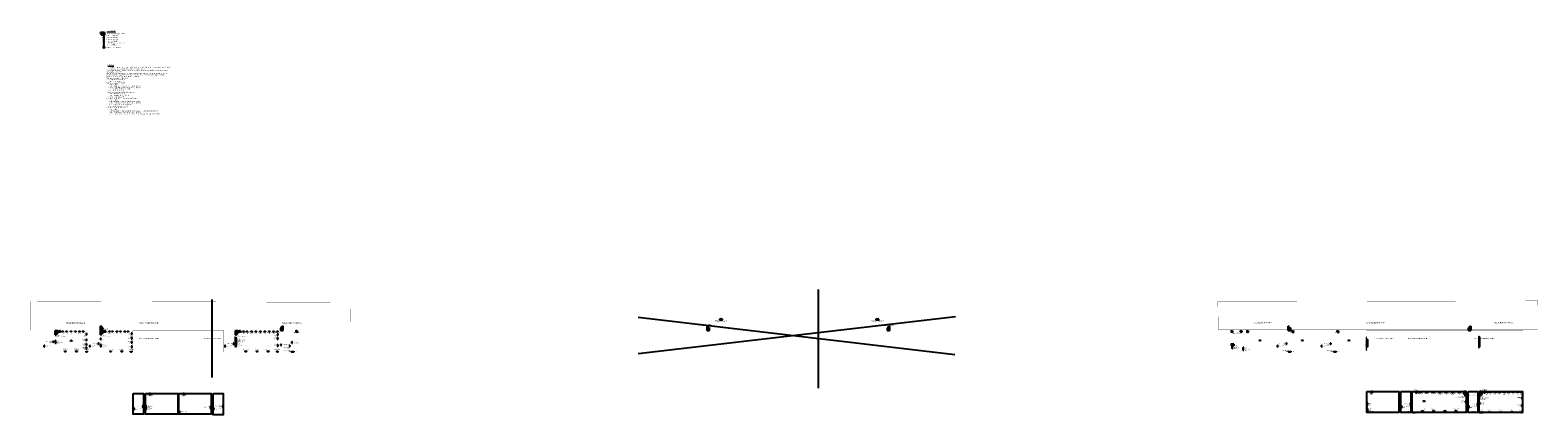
# Model space of a CAD drawing. Header units: millimetres. Extents: x -51993 to -8075, y -86012 to -8913.
import ezdxf

# ---------------------------------------------------------------- set-up
doc = ezdxf.new("R2010")
doc.units = ezdxf.units.MM
doc.linetypes.add('ACAD_ISO03W100', pattern=[30, 12, -18])
doc.linetypes.add('KRESKOWA', pattern=[0.75, 0.5, -0.25])
doc.layers.get('Defpoints').update_dxf_attribs({"color": 6})
for name, color, linetype, lineweight in [('$EL_Legenda', 7, 'Continuous', 20), ('$IT_projektowane gniazda AV', 6, 'Continuous', 30), ('$IT_projektowane gniazda LAN', 104, 'Continuous', 30), ('$IT_projektowane gniazda USB', 5, 'Continuous', 30), ('$IT_projektowane głośniki', 1, 'Continuous', 30), ('$IT_projektowane kamery CCTV', 5, 'Continuous', 30), ('$IT_projektowane szafy LAN', 104, 'Continuous', 30), ('$IT_projektowane szafy LAN salowe', 104, 'Continuous', 30)]:
    doc.layers.add(name, color=color, linetype=linetype, lineweight=lineweight)
for name, color, linetype in [('$EL_Tablice', 252, 'Continuous'), ('$EL_Zakres-wyłączenie', 10, 'KRESKOWA'), ('.e_gniazda_opis', 7, 'Continuous')]:
    doc.layers.add(name, color=color, linetype=linetype)
doc.styles.add('EL', font='simplexp.shx')
doc.styles.add('ROMANS', font='romans.shx', dxfattribs={"width": 0.8})
doc.styles.get("Standard").update_dxf_attribs({"font": 'ARIALN.TTF', "width": 0.8})

# ---------------------------------------------------------------- blocks, each defined once
blk = doc.blocks.new('*U9')
at = {"color": 0, "linetype": 'Continuous'}
for p, q in [((-0.5, 1), (-0.5, 1)), ((-0.5, 0.5), (0.5, 0.5)), ((0, 0), (0, 0.5)), ((0.5, 1), (0.5, 1))]:
    blk.add_line(p, q, dxfattribs=at)
at = {"linetype": 'Continuous'}
for p, q in [((-0.5, 0.5), (-0.5, 1)), ((0.5, 0.5), (0.5, 1))]:
    blk.add_line(p, q, dxfattribs=at)
at = {"layer": '.e_gniazda_opis', "linetype": 'Continuous', "insert": (-0.3, 1), "char_height": 0.256, "width": 0.854, "attachment_point": 1, "style": 'EL'}
blk.add_mtext('LAN', dxfattribs=at)
blk = doc.blocks.new('G$C63E1FA9B')
at = {"color": 0, "linetype": 'Continuous'}
for p, q in [((-15, 30), (-15, 31)), ((15, 30), (15, 31))]:
    blk.add_line(p, q, dxfattribs=at)
at = {"color": 0, "linetype": 'Continuous', "lineweight": -2}
for p, q in [((-15, 15), (-15, 31)), ((-15, 15), (15, 15)), ((0, 0), (0, 15)), ((15, 15), (15, 31))]:
    blk.add_line(p, q, dxfattribs=at)
at = {"color": 7, "linetype": 'Continuous', "lineweight": -2, "insert": (-8, 30), "char_height": 8.13, "width": 27.1, "attachment_point": 1, "style": 'EL'}
blk.add_mtext('AV', dxfattribs=at)
blk = doc.blocks.new('*U10')
at = {"color": 0, "linetype": 'Continuous'}
for p, q in [((-0.5, 1), (-0.5, 1)), ((-0.5, 0.5), (0.5, 0.5)), ((0, 0), (0, 0.5)), ((0.5, 1), (0.5, 1))]:
    blk.add_line(p, q, dxfattribs=at)
at = {"linetype": 'Continuous'}
for p, q in [((-0.5, 0.5), (-0.5, 1)), ((0.5, 0.5), (0.5, 1))]:
    blk.add_line(p, q, dxfattribs=at)
at = {"layer": '.e_gniazda_opis', "linetype": 'Continuous', "insert": (-0.3, 1), "char_height": 0.256, "width": 0.854, "attachment_point": 1, "style": 'EL'}
blk.add_mtext('LAN', dxfattribs=at)
blk = doc.blocks.new('*U11')
at = {"color": 0, "linetype": 'Continuous'}
for p, q in [((-0.5, 1), (-0.5, 1)), ((-0.5, 0.5), (0.5, 0.5)), ((0, 0), (0, 0.5)), ((0.5, 1), (0.5, 1))]:
    blk.add_line(p, q, dxfattribs=at)
at = {"linetype": 'Continuous'}
for p, q in [((-0.5, 0.5), (-0.5, 1)), ((0.5, 0.5), (0.5, 1))]:
    blk.add_line(p, q, dxfattribs=at)
at = {"layer": '.e_gniazda_opis', "linetype": 'Continuous', "insert": (-0.3, 1), "char_height": 0.256, "width": 0.854, "attachment_point": 1, "style": 'EL'}
blk.add_mtext('LAN', dxfattribs=at)
blk = doc.blocks.new('G$C210DD299')
at = {"color": 0, "linetype": 'Continuous'}
for p, q in [((-15, 30), (-15, 31)), ((15, 30), (15, 31))]:
    blk.add_line(p, q, dxfattribs=at)
at = {"color": 0, "linetype": 'Continuous', "lineweight": -2}
for p, q in [((-15, 15), (-15, 31)), ((-15, 15), (15, 15)), ((0, 0), (0, 15)), ((15, 15), (15, 31))]:
    blk.add_line(p, q, dxfattribs=at)
at = {"color": 7, "linetype": 'Continuous', "lineweight": -2, "insert": (-11, 30), "char_height": 8.13, "width": 27.1, "attachment_point": 1, "style": 'EL'}
blk.add_mtext('USB', dxfattribs=at)
blk = doc.blocks.new('*U4')
at = {"color": 0, "linetype": 'Continuous'}
for p, q in [((-0.5, 1), (-0.5, 1)), ((-0.5, 0.5), (0.5, 0.5)), ((0, 0), (0, 0.5)), ((0.5, 1), (0.5, 1))]:
    blk.add_line(p, q, dxfattribs=at)
at = {"linetype": 'Continuous'}
for p, q in [((-0.5, 0.5), (-0.5, 1)), ((0.5, 0.5), (0.5, 1))]:
    blk.add_line(p, q, dxfattribs=at)
at = {"layer": '.e_gniazda_opis', "linetype": 'Continuous', "insert": (-0.3, 1), "char_height": 0.256, "width": 0.854, "attachment_point": 1, "style": 'EL'}
blk.add_mtext('LAN', dxfattribs=at)
blk = doc.blocks.new('Kam_wew')
at = {"color": 0, "lineweight": -2}
blk.add_circle((-23, 63), 82.6, dxfattribs=at)
blk.add_wipeout([(0, 0), (-57, 64), (-20, 97), (37, 33)], dxfattribs=at)
blk.add_lwpolyline([(-38, 81), (-84, 95), (-47, 128), (-38, 81)], dxfattribs=at)
blk.add_lwpolyline([(37, 33), (-20, 97), (-57, 64), (0, 0)], close=True, dxfattribs=at)
blk = doc.blocks.new('Głośnik proj. 10W')
at = {"color": 0, "lineweight": -2}
for p, q in [((1, 25), (-10, 14)), ((-1, 25), (-10, 16)), ((-10, 16), (1, 5)), ((-10, 14), (-1, 5)), ((4, 24), (-9, 11)), ((-9, 19), (4, 6)), ((5, 23), (-8, 10)), ((-8, 20), (5, 7)), ((-7, 22), (7, 8)), ((7, 22), (-7, 8)), ((-5, 23), (8, 10)), ((8, 20), (-5, 7)), ((-4, 24), (9, 11)), ((9, 19), (-4, 6)), ((-1, 25), (10, 14)), ((10, 16), (-1, 5)), ((1, 25), (10, 16)), ((10, 14), (1, 5))]:
    blk.add_line(p, q, dxfattribs=at)
blk.add_lwpolyline([(15, 30), (-15, 30), (-15, 0), (15, 0)], close=True, dxfattribs=at)
blk.add_circle((0, 15), 9.93, dxfattribs=at)
at = {"color": 0, "lineweight": -2, "insert": (18, 23), "char_height": 15, "attachment_point": 1}
blk.add_mtext('10W', dxfattribs=at)
blk = doc.blocks.new('Głośnik proj. 20W')
at = {"color": 0, "lineweight": -2}
for p, q in [((1, 25), (-10, 14)), ((-1, 25), (-10, 16)), ((-10, 16), (1, 5)), ((-10, 14), (-1, 5)), ((4, 24), (-9, 11)), ((-9, 19), (4, 6)), ((5, 23), (-8, 10)), ((-8, 20), (5, 7)), ((-7, 22), (7, 8)), ((7, 22), (-7, 8)), ((-5, 23), (8, 10)), ((8, 20), (-5, 7)), ((-4, 24), (9, 11)), ((9, 19), (-4, 6)), ((-1, 25), (10, 14)), ((10, 16), (-1, 5)), ((1, 25), (10, 16)), ((10, 14), (1, 5))]:
    blk.add_line(p, q, dxfattribs=at)
blk.add_lwpolyline([(15, 30), (-15, 30), (-15, 0), (15, 0)], close=True, dxfattribs=at)
blk.add_circle((0, 15), 9.93, dxfattribs=at)
at = {"color": 0, "lineweight": -2, "insert": (18, 23), "char_height": 15, "attachment_point": 1}
blk.add_mtext('20W', dxfattribs=at)
blk = doc.blocks.new('G$CAD10EAC7')
at = {"color": 0, "linetype": 'Continuous', "lineweight": -2}
blk.add_lwpolyline([(61, 0), (0, 0), (0, -33), (61, -33)], close=True, dxfattribs=at)
at = {"color": 0, "linetype": 'Continuous', "lineweight": -2, "style": 'EL'}
blk.add_text('ZAR', height=16.3, dxfattribs=at).set_placement((8, -24))
blk = doc.blocks.new('*U17')
at = {"color": 0, "linetype": 'Continuous'}
for p, q in [((-0.5, 1), (-0.5, 1)), ((-0.5, 0.5), (0.5, 0.5)), ((0, 0), (0, 0.5)), ((0.5, 1), (0.5, 1))]:
    blk.add_line(p, q, dxfattribs=at)
at = {"linetype": 'Continuous'}
for p, q in [((-0.5, 0.5), (-0.5, 1)), ((0.5, 0.5), (0.5, 1))]:
    blk.add_line(p, q, dxfattribs=at)
at = {"layer": '.e_gniazda_opis', "linetype": 'Continuous', "insert": (-0.3, 1), "char_height": 0.256, "width": 0.854, "attachment_point": 1, "style": 'EL'}
blk.add_mtext('LAN', dxfattribs=at)

msp = doc.modelspace()

# ---------------------------------------------------------------- linework, layer by layer
at = {"layer": '$EL_Tablice'}
for points in [[(-43003, -83945), (-42985, -83945), (-42985, -84139), (-43003, -84139)], [(-12663, -83991), (-12645, -83991), (-12645, -84186), (-12663, -84186)], [(-9639, -83917), (-9639, -84192), (-9651, -84192), (-9651, -83917)]]:
    msp.add_lwpolyline(points, close=True, dxfattribs=at)
at = {"layer": '$EL_Zakres-wyłączenie', "ltscale": 100, "const_width": 5}
for points in [[(-48504, -82970), (-39912, -82995), (-39901, -83747), (-48504, -83747)], [(-16656, -82975), (-8077, -82957), (-8081, -83732), (-16645, -83732)], [(-45754, -83751), (-43315, -83751), (-43315, -84328), (-45754, -84328)], [(-12674, -83751), (-8471, -83751), (-8471, -84328), (-12674, -84328)]]:
    msp.add_lwpolyline(points, close=True, dxfattribs=at)
at = {"layer": '$IT_projektowane szafy LAN salowe'}
for p, q in [((-46563, -75764), (-46513, -75824)), ((-46563, -75824), (-46513, -75764)), ((-47773, -83809), (-47833, -83759)), ((-47833, -83809), (-47773, -83759)), ((-46562, -83697), (-46622, -83747)), ((-46622, -83697), (-46562, -83747)), ((-46560, -83809), (-46620, -83759)), ((-46620, -83809), (-46560, -83759)), ((-42938, -83809), (-42998, -83759)), ((-42998, -83809), (-42938, -83759)), ((-41726, -83697), (-41786, -83747)), ((-41786, -83697), (-41726, -83747)), ((-30293, -83697), (-30353, -83747)), ((-30353, -83697), (-30293, -83747)), ((-25457, -83697), (-25517, -83747)), ((-25517, -83697), (-25457, -83747)), ((-14707, -83697), (-14767, -83747)), ((-14767, -83697), (-14707, -83747)), ((-9872, -83697), (-9932, -83747)), ((-9932, -83697), (-9872, -83747)), ((-10056, -85438), (-9996, -85388)), ((-9996, -85438), (-10056, -85388)), ((-9633, -85438), (-9573, -85388)), ((-9573, -85438), (-9633, -85388))]:
    msp.add_line(p, q, dxfattribs=at)
for points in [[(-46563, -75764), (-46623, -75764)], [(-46622, -83697), (-46622, -83637)], [(-41726, -83697), (-41726, -83637)], [(-30353, -83697), (-30353, -83637)], [(-25457, -83697), (-25457, -83637)], [(-14767, -83697), (-14767, -83637)], [(-9872, -83697), (-9872, -83637)], [(-47833, -83809), (-47833, -83869)], [(-46620, -83809), (-46620, -83869)], [(-42998, -83809), (-42998, -83869)], [(-9996, -85438), (-9996, -85498)], [(-9633, -85438), (-9633, -85498)]]:
    msp.add_lwpolyline(points, dxfattribs=at)
for points in [[(-46563, -75764), (-46513, -75764), (-46513, -75824), (-46563, -75824)], [(-47833, -83809), (-47833, -83759), (-47773, -83759), (-47773, -83809)], [(-46562, -83697), (-46562, -83747), (-46622, -83747), (-46622, -83697)], [(-46620, -83809), (-46620, -83759), (-46560, -83759), (-46560, -83809)], [(-42998, -83809), (-42998, -83759), (-42938, -83759), (-42938, -83809)], [(-41726, -83697), (-41726, -83747), (-41786, -83747), (-41786, -83697)], [(-30293, -83697), (-30293, -83747), (-30353, -83747), (-30353, -83697)], [(-25457, -83697), (-25457, -83747), (-25517, -83747), (-25517, -83697)], [(-14707, -83697), (-14707, -83747), (-14767, -83747), (-14767, -83697)], [(-9872, -83697), (-9872, -83747), (-9932, -83747), (-9932, -83697)], [(-10056, -85438), (-10056, -85388), (-9996, -85388), (-9996, -85438)], [(-9633, -85438), (-9633, -85388), (-9573, -85388), (-9573, -85438)]]:
    msp.add_lwpolyline(points, close=True, dxfattribs=at)
at = {"layer": '$IT_projektowane szafy LAN salowe', "linetype": 'ACAD_ISO03W100'}
for centre, start, end in [((-46567, -75768), 176.5483, 273.4517), ((-46618, -83694), 356.5483, 93.4517), ((-41729, -83694), 86.5483, 183.4517), ((-30350, -83694), 356.5483, 93.4517), ((-25461, -83694), 86.5483, 183.4517), ((-14764, -83694), 356.5483, 93.4517), ((-9875, -83694), 86.5483, 183.4517), ((-47829, -83813), 266.5483, 3.4517), ((-46617, -83813), 266.5483, 3.4517), ((-42995, -83813), 266.5483, 3.4517), ((-10000, -85442), 176.5483, 273.4517), ((-9630, -85442), 266.5483, 3.4517)]:
    msp.add_arc(centre, 56.7, start, end, dxfattribs=at)
at = {"layer": 'Defpoints'}
for points in [[(-27371, -82654), (-27371, -85293)], [(-43632, -82920), (-43632, -85014)]]:
    msp.add_lwpolyline(points, dxfattribs=at)
for points in [[(-45743, -85440), (-45468, -85440), (-45468, -85998), (-45743, -85998)], [(-45416, -85440), (-44542, -85440), (-44542, -85998), (-45416, -85998)], [(-44517, -85440), (-43654, -85440), (-43654, -85997), (-44517, -85997)], [(-43602, -85440), (-43328, -85440), (-43328, -86012), (-43602, -86012)], [(-12663, -85388), (-11800, -85388), (-11800, -85945), (-12663, -85945)], [(-11748, -85388), (-11484, -85388), (-11484, -85946), (-11748, -85946)], [(-11449, -85388), (-9995, -85388), (-9995, -85946), (-11449, -85946)], [(-9943, -85388), (-9687, -85388), (-9687, -85946), (-9943, -85946)], [(-9651, -85388), (-8485, -85388), (-8485, -85946), (-9651, -85946)]]:
    msp.add_lwpolyline(points, close=True, dxfattribs=at)

# ---------------------------------------------------------------- block references
at = {"layer": '$IT_projektowane gniazda AV', "rotation": 270}
for p in [(-46545, -76044), (-47845, -84037), (-46631, -83976), (-43003, -84042), (-41505, -84073), (-46631, -84137), (-43003, -84132), (-15991, -84225), (-9651, -85704), (-45416, -85784), (-45416, -85817), (-12663, -85743), (-12663, -85888)]:
    msp.add_blockref('G$C63E1FA9B', p, dxfattribs=at)
at = {"layer": '$IT_projektowane gniazda AV'}
for p in [(-47405, -84038), (-15526, -84030), (-14389, -84030), (-13141, -84030), (-41451, -84336), (-14713, -84336), (-13498, -84336), (-11126, -85659), (-11379, -85965), (-9599, -85965)]:
    msp.add_blockref('G$C63E1FA9B', p, dxfattribs=at)
at = {"layer": '$IT_projektowane gniazda LAN', "xscale": 31.75, "yscale": 31.75, "zscale": 31.75}
for name, p, rotation in [('*U17', (-46545, -75844), 270), ('*U17', (-46545, -75894), 270), ('*U9', (-47870, -84051), 89.99999999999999), ('*U10', (-47845, -84071), 270), ('*U4', (-47634, -83759), 180), ('*U4', (-47528, -83759), 180), ('*U4', (-47411, -83759), 180), ('*U4', (-47293, -83759), 180), ('*U4', (-47185, -83759), 180), ('*U4', (-47084, -83759), 180), ('*U9', (-46978, -83851), 89.99999999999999), ('*U9', (-46978, -84004), 89.99999999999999), ('*U9', (-46656, -84103), 89.99999999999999), ('*U4', (-46381, -83759), 180), ('*U4', (-46302, -83759), 180), ('*U4', (-46181, -83759), 180), ('*U4', (-46087, -83759), 180), ('*U4', (-45969, -83759), 180), ('*U4', (-45882, -83759), 180), ('*U9', (-45768, -83835), 89.99999999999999), ('*U9', (-45768, -83956), 89.99999999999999), ('*U9', (-45768, -84067), 89.99999999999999), ('*U9', (-43028, -84104), 89.99999999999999), ('*U4', (-42785, -83759), 180), ('*U4', (-42692, -83759), 180), ('*U4', (-42572, -83759), 180), ('*U4', (-42454, -83759), 180), ('*U4', (-42333, -83759), 180), ('*U4', (-42213, -83759), 180), ('*U4', (-42094, -83759), 180), ('*U4', (-41978, -83759), 180), ('*U4', (-41876, -83759), 180), ('*U9', (-41849, -83861), 89.99999999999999), ('*U9', (-41849, -83964), 89.99999999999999), ('*U9', (-14801, -84103), 89.99999999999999), ('*U9', (-13614, -84104), 89.99999999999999), ('*U9', (-48145, -84169), 270), ('*U9', (-46978, -84126), 89.99999999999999), ('*U9', (-46978, -84220), 89.99999999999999), ('*U9', (-46926, -84169), 270), ('*U10', (-46631, -84171), 270), ('*U9', (-45768, -84189), 89.99999999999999), ('*U9', (-43303, -84169), 270), ('*U9', (-43003, -84166), 270), ('*U9', (-41849, -84155), 89.99999999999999), ('*U9', (-41797, -84139), 270), ('*U9', (-41530, -84168), 89.99999999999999), ('*U9', (-16291, -84185), 270), ('*U9', (-16291, -84219), 270), ('*U9', (-15991, -84259), 270), ('*U9', (-15072, -84169), 270), ('*U9', (-13889, -84169), 270), ('*U4', (-11231, -85388), 180), ('*U4', (-11056, -85388), 180), ('*U4', (-10881, -85388), 180), ('*U4', (-10706, -85388), 180), ('*U4', (-10531, -85388), 180), ('*U4', (-10356, -85388), 180), ('*U4', (-10181, -85388), 180), ('*U9', (-9995, -85659), 89.99999999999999), ('*U4', (-9432, -85388), 180), ('*U4', (-9340, -85388), 180), ('*U4', (-9220, -85388), 180), ('*U4', (-9101, -85388), 180), ('*U4', (-8980, -85388), 180), ('*U4', (-8860, -85388), 180), ('*U4', (-8742, -85388), 180), ('*U4', (-8626, -85388), 180), ('*U4', (-8523, -85388), 180), ('*U9', (-8485, -85562), 89.99999999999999), ('*U9', (-45743, -85850), 270), ('*U9', (-45468, -85785), 89.99999999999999), ('*U10', (-45416, -85851), 270), ('*U9', (-44517, -85942), 270), ('*U9', (-43654, -85816), 89.99999999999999), ('*U9', (-43602, -85850), 270), ('*U9', (-43328, -85784), 89.99999999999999), ('*U9', (-12663, -85922), 270), ('*U9', (-11748, -85799), 270), ('*U9', (-11474, -85733), 89.99999999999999), ('*U9', (-9943, -85799), 270), ('*U9', (-9676, -85733), 89.99999999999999), ('*U9', (-8485, -85762), 89.99999999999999)]:
    msp.add_blockref(name, p, dxfattribs=dict(at, rotation=rotation))
for name, p in [('*U4', (-47564, -84331)), ('*U4', (-47264, -84331)), ('*U4', (-46993, -84336)), ('*U4', (-46349, -84331)), ('*U4', (-46049, -84331)), ('*U4', (-45796, -84336)), ('*U4', (-42722, -84331)), ('*U4', (-42422, -84331)), ('*U4', (-42122, -84331)), ('*U4', (-41877, -84336)), ('*U11', (-41485, -84336)), ('*U9', (-14747, -84336)), ('*U9', (-13532, -84336)), ('*U9', (-11412, -85965)), ('*U4', (-11167, -85930)), ('*U4', (-10868, -85930)), ('*U4', (-10568, -85930)), ('*U4', (-10268, -85930)), ('*U9', (-9633, -85965)), ('*U4', (-9369, -85960)), ('*U4', (-9070, -85960)), ('*U4', (-8770, -85960)), ('*U4', (-8507, -85965))]:
    msp.add_blockref(name, p, dxfattribs=at)
at = {"layer": '$IT_projektowane gniazda USB', "rotation": 270}
for p in [(-43003, -84008), (-43003, -84098), (-12663, -85709), (-9651, -85531), (-12663, -85854)]:
    msp.add_blockref('G$C210DD299', p, dxfattribs=at)
at = {"layer": '$IT_projektowane gniazda USB'}
msp.add_blockref('G$C210DD299', (-9565, -85965), dxfattribs=at)
at = {"layer": '$IT_projektowane głośniki'}
for name, p in [('Głośnik proj. 10W', (-47710, -83789)), ('Głośnik proj. 10W', (-46500, -83789)), ('Głośnik proj. 10W', (-42883, -83789)), ('Głośnik proj. 10W', (-41360, -83789)), ('Głośnik proj. 20W', (-16276, -83789)), ('Głośnik proj. 20W', (-16031, -83789)), ('Głośnik proj. 10W', (-15856, -83789)), ('Głośnik proj. 10W', (-14646, -83789)), ('Głośnik proj. 10W', (-13439, -83789)), ('G$CAD10EAC7', (-16291, -84117)), ('Głośnik proj. 10W', (-45293, -85470)), ('Głośnik proj. 10W', (-44387, -85470)), ('Głośnik proj. 10W', (-12533, -85418)), ('Głośnik proj. 10W', (-11334, -85418)), ('Głośnik proj. 10W', (-9506, -85418))]:
    msp.add_blockref(name, p, dxfattribs=at)
at = {"layer": '$IT_projektowane kamery CCTV', "xscale": 0.2, "yscale": 0.2, "zscale": 0.2, "rotation": 98.56578957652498}
for p in [(-29986, -83449), (-25794, -83449)]:
    msp.add_blockref('Kam_wew', p, dxfattribs=at)

# ---------------------------------------------------------------- texts
at = {"layer": '$EL_Legenda', "width": 0.8}
msp.add_text('%%ULEGENDA:', height=40, dxfattribs=at).set_placement((-46452, -75739))
at = {"layer": '$EL_Legenda', "lineweight": 20, "char_height": 25, "attachment_point": 1}
for s, insert, width in [('Gniazdo 1xRJ45 kat.6A', (-46453, -75831), 664.35), ('Gniazdo 2xRJ45 kat.6A', (-46453, -75881), 664.35), ('Lokalna szafa dystrybucyjna 600x500', (-46452, -75780), 824.74), ('Zestaw gniazd AV - 1xHDMI + 1xVGA', (-46451, -76030), 667.38), ('Kamera CCTV IP kopułkowa', (-46453, -76146), 1281.18)]:
    msp.add_mtext(s, dxfattribs=dict(at, insert=insert, width=width))
at = {"layer": '$EL_Legenda', "color": 7, "lineweight": 20, "insert": (-46453, -76613), "char_height": 50, "width": 1379.26, "attachment_point": 1}
msp.add_mtext('\\A1;\\pxql;{\\H0.8x;  \\LUWAGI:\\P\\l\\H0.625x;1. Podane wysokości montażu urządzeń dotyczą odległości od dolnej krawędzi urządzenia do poziomu wykończonej posadzki, chyba, że na rysunku opisano inaczej (wyjątek dotyczy lokalnych szaf dystrybucyjnych).\\P\\C256;2. Należy stosować gniazda w wykonaniu podtynkowym, za wyjątkiem gniazd natynkowych na suficie przy rzutnikach oraz gniazd mocowanych w korytkach PCV. \\P3. Kable instalacji niskoprądowych w głównych ciągach prowadzić w korytach kablowych, natomiast kable w salach komputerowych prowadzić w korytach PCV. Koryta kablowe oraz koryta PCV zostały wydane w części elektrycznej projektu. W pozostałych przypadkach kable układane będą pod tynkiem w rurach ochronnych.\\P\\C7;4. Stosować kable zgodne z dyrektywą CPR.\\P5. Lokalizacja mikrofonów systemu PA:\\P    -  pomieszczenie radiowęzła nr L2\\P6. Sposób oznaczania gniazd sieci LAN:\\P    - I człon - nr budynku\\P    - II człon - kondygnacja na której znajduje się szafa dystrybucyjna LAN\\P    - III człon - nr kolejny szafy dystrybucyjnej LAN na danej kondygnacji\\P    - IV człon - nr kolejny patchpanelu LAN w szafie\\P    - V człon - nr kolejny gniazda LAN\\P7. Sposób oznaczania gniazd sieci LAN sal komputerowych:\\P    - I człon - nr sali lekcyjnej (szafy LAN)\\P    - II człon - nr kolejny patchpanelu LAN w szafie\\P    - III człon - nr kolejny gniazda LAN\\P8. Sposób oznaczania kamer CCTV oraz gniazd pod mikrofony PA:\\P    - I człon - nr budynku\\P    - II człon - kondygnacja na której znajduje się szafa dystrybucyjna LAN\\P    - III człon - nr kolejny szafy dystrybucyjnej LAN na danej kondygnacji\\P    - IV człon - nr kolejny patchpanelu LAN CCTV w szafie\\P    - V człon - nr kolejny kamery/mikrofonu PA\\P9. Sposób oznaczania głośników systemu PA:\\P    - I człon - nr budynku\\P    - II człon - kondygnacja na której znajduje się szafa dystrybucyjna LAN, z której wychodzi linia głośnikowa\\P    - III człon - nr kolejny szafy dystrybucyjnej LAN na danej kondygnacji\\P    - IV człon - oznaczenie czy jest to linia dla korytarza GKx, czy dla sal lekcyjnych GSx czy dla radiowęzła GRx}', dxfattribs=at)
at = {"layer": '$EL_Tablice', "style": 'ROMANS', "width": 0.7}
for s, p in [('Monitor multimedialny Newline', (-43022, -83913)), ('Monitor multimedialny Optoma mobilny', (-12682, -83925)), ('Tablica multimedialna z rzutnikiem', (-9667, -83903))]:
    msp.add_text(s, height=16, rotation=270, dxfattribs=at).set_placement(p)
at = {"layer": '$EL_Zakres-wyłączenie', "linetype": 'Continuous', "ltscale": 100, "width": 0.7}
for p in [(-47556, -83566), (-45592, -83566), (-41753, -83566), (-15737, -83554), (-12697, -83554), (-9261, -83554), (-45592, -83980), (-43914, -83980), (-12466, -83980), (-11560, -83980), (-9782, -83980)]:
    msp.add_text('POZA ZAKRESEM OPRACOWANIA', height=32, dxfattribs=at).set_placement(p)
at = {"layer": '$IT_projektowane gniazda AV', "color": 7, "width": 0.8}
for s, p in [('h=0,3m', (-47808, -84047)), ('n/t do sufitu', (-47462, -84060)), ('h=2,5m', (-46595, -83986)), ('spód gniazd zlicować', (-42963, -84014)), ('ze spodem monitora', (-42963, -84038)), ('ok. h=1,0m', (-42963, -83990)), ('multimedialnego', (-42963, -84067)), ('za telewizorem', (-41470, -84094)), ('h=2,5m', (-41470, -84069)), ('n/t do sufitu', (-15582, -84054)), ('n/t do sufitu', (-14445, -84052)), ('n/t do sufitu', (-13197, -84052)), ('h=0,3m', (-46595, -84147)), ('h=0,3m', (-42967, -84143)), ('h=0,3m', (-41431, -84329)), ('h=0,3m', (-15955, -84235)), ('h=0,3m', (-14693, -84328)), ('h=0,3m', (-13478, -84328)), ('n/t do sufitu', (-11181, -85680)), ('ok. h=2,5m', (-9614, -85701)), ('nad rzutnikiem', (-9614, -85726)), ('za telewizorem', (-45381, -85803)), ('h=2,5m', (-45381, -85781)), ('h=0,3m', (-45380, -85829)), ('h=0,3m', (-12627, -85754)), ('h=0,3m', (-12627, -85899)), ('h=0,3m', (-11358, -85958))]:
    msp.add_text(s, height=20, dxfattribs=at).set_placement(p)
msp.add_text('h=0,3m', height=20, rotation=270, dxfattribs=at).set_placement((-9606, -85853))
at = {"layer": '$IT_projektowane gniazda LAN', "color": 7, "width": 0.8}
for s, p in [('2x', (-46573, -75904)), ('h=0,3m', (-47981, -84075)), ('2x', (-47907, -84028)), ('2x', (-47839, -84111)), ('h=0,3m', (-47811, -84099)), ('2x', (-47062, -83790)), ('2x', (-46692, -84080)), ('2x', (-43065, -84081)), ('2x', (-14838, -84080)), ('2x', (-13651, -84081)), ('2x', (-48139, -84150)), ('h=0,3m', (-48111, -84191)), ('3x', (-47606, -84324)), ('3x', (-47307, -84324)), ('2x', (-47036, -84329)), ('2x', (-46920, -84150)), ('h=0,3m', (-46892, -84191)), ('h=0,3m', (-46767, -84127)), ('2x', (-46625, -84210)), ('h=0,3m', (-46597, -84199)), ('3x', (-46392, -84321)), ('3x', (-46092, -84321)), ('2x', (-45838, -84326)), ('2x', (-43297, -84150)), ('h=0,3m', (-43269, -84191)), ('h=0,3m', (-43139, -84128)), ('2x', (-42998, -84205)), ('h=0,3m', (-42969, -84194)), ('3x', (-42765, -84323)), ('3x', (-42465, -84323)), ('3x', (-42165, -84323)), ('2x', (-41920, -84328)), ('2x', (-41791, -84119)), ('h=0,3m', (-41763, -84161)), ('h=0,3m', (-41615, -84240)), ('h=0,3m', (-41580, -84329)), ('2x', (-41567, -84146)), ('2x', (-41499, -84300)), ('h=0,3m', (-16257, -84198)), ('h=0,3m', (-16257, -84249)), ('2x', (-15985, -84298)), ('h=0,3m', (-15957, -84287)), ('2x', (-15066, -84150)), ('h=0,3m', (-15038, -84191)), ('h=0,3m', (-14913, -84127)), ('h=0,3m', (-14843, -84329)), ('2x', (-14761, -84300)), ('2x', (-13883, -84150)), ('h=0,3m', (-13855, -84191)), ('h=0,3m', (-13725, -84128)), ('h=0,3m', (-13628, -84329)), ('2x', (-13546, -84300)), ('2x', (-11511, -85710)), ('2x', (-11275, -85413)), ('2x', (-11100, -85413)), ('2x', (-10925, -85413)), ('2x', (-10750, -85413)), ('2x', (-10575, -85413)), ('2x', (-10400, -85413)), ('2x', (-10225, -85413)), ('2x', (-10026, -85635)), ('2x', (-9713, -85710)), ('2x', (-45737, -85830)), ('h=0,3m', (-45709, -85872)), ('h=0,3m', (-45579, -85809)), ('2x', (-45505, -85762)), ('2x', (-45410, -85891)), ('h=0,3m', (-45382, -85879)), ('2x', (-44511, -85923)), ('h=0,3m', (-44483, -85964)), ('h=0,3m', (-43765, -85840)), ('2x', (-43691, -85793)), ('2x', (-43596, -85830)), ('h=0,3m', (-43568, -85872)), ('h=0,3m', (-43439, -85808)), ('2x', (-43365, -85761)), ('2x', (-12657, -85961)), ('h=0,3m', (-12629, -85950)), ('2x', (-11742, -85779)), ('h=0,3m', (-11714, -85820)), ('h=0,3m', (-11585, -85757)), ('h=0,3m', (-11508, -85959)), ('2x', (-11426, -85930)), ('2x', (-11209, -85922)), ('4x', (-10910, -85922)), ('4x', (-10610, -85922)), ('4x', (-10310, -85922)), ('2x', (-9937, -85779)), ('h=0,3m', (-9909, -85820)), ('h=0,3m', (-9787, -85757)), ('h=0,3m', (-9728, -85959)), ('2x', (-9647, -85930)), ('3x', (-9411, -85952)), ('3x', (-9112, -85952)), ('3x', (-8812, -85952)), ('2x', (-8549, -85957))]:
    msp.add_text(s, height=20, dxfattribs=at).set_placement(p)
at = {"layer": '$IT_projektowane gniazda LAN', "color": 7, "char_height": 20, "width": 105.3, "attachment_point": 1}
for s, insert in [('BII.P0.1.P1/03-04', (-48080, -84030)), ('BII.P0.1.P1/05-06', (-47810, -84055)), ('J3.P1/01', (-47678, -83798)), ('h=0,5', (-47663, -83823)), ('J3.P1/02', (-47571, -83798)), ('h=0,5', (-47556, -83823)), ('J3.P1/03', (-47454, -83798)), ('h=0,5', (-47439, -83823)), ('J3.P1/04', (-47337, -83798)), ('h=0,5', (-47322, -83823)), ('J3.P1/05', (-47228, -83798)), ('h=0,5', (-47213, -83823)), ('J3.P1/06-07', (-47128, -83798)), ('J3.P1/09', (-47102, -83980)), ('h=0,5', (-47099, -83823)), ('h=0,5', (-47087, -84006)), ('J3.P1/08', (-47071, -83872)), ('h=0,5', (-47056, -83897)), ('BII.P0.1.P1/09-10', (-46866, -84082)), ('J5.P1/01', (-46432, -83798)), ('h=0,5', (-46417, -83823)), ('J5.P1/02', (-46336, -83798)), ('h=0,5', (-46321, -83823)), ('J5.P1/03', (-46224, -83798)), ('h=0,5', (-46209, -83823)), ('J5.P1/04', (-46131, -83798)), ('h=0,5', (-46116, -83823)), ('J5.P1/05', (-46017, -83798)), ('h=0,5', (-46002, -83823)), ('J5.P1/06', (-45919, -83798)), ('h=0,5', (-45904, -83823)), ('J5.P1/08', (-45891, -83933)), ('J5.P1/09', (-45891, -84044)), ('h=0,5', (-45876, -83959)), ('h=0,5', (-45876, -84069)), ('J5.P1/07', (-45864, -83856)), ('h=0,5', (-45849, -83882)), ('BII.P0.2.P1/07-08', (-43239, -84083)), ('J11.P1/01', (-42847, -83795)), ('h=0,5', (-42826, -83821)), ('J11.P1/02', (-42739, -83795)), ('h=0,5', (-42718, -83821)), ('J11.P1/03', (-42630, -83795)), ('h=0,5', (-42608, -83821)), ('J11.P1/04', (-42511, -83795)), ('h=0,5', (-42489, -83821)), ('J11.P1/05', (-42390, -83795)), ('h=0,5', (-42368, -83821)), ('J11.P1/06', (-42270, -83795)), ('h=0,5', (-42248, -83821)), ('J11.P1/07', (-42151, -83795)), ('h=0,5', (-42130, -83821)), ('J11.P1/08', (-42035, -83795)), ('h=0,5', (-42014, -83821)), ('J11.P1/11', (-41984, -83939)), ('h=0,5', (-41962, -83965)), ('J11.P1/10', (-41954, -83882)), ('h=0,5', (-41932, -83907)), ('J11.P1/09', (-41927, -83795)), ('h=0,5', (-41905, -83821)), ('BII.P2.1.P1/06-07', (-15012, -84082)), ('BII.P2.1.P1/12-13', (-13824, -84083)), ('BII.P0.1.P1/01-02', (-48110, -84147)), ('J3.P1/17-19', (-47622, -84240)), ('h=0,5', (-47592, -84266)), ('J3.P1/14-16', (-47323, -84240)), ('h=0,5', (-47292, -84266)), ('J3.P1/10', (-47102, -84102)), ('J3.P1/11', (-47102, -84196)), ('h=0,5', (-47087, -84128)), ('h=0,5', (-47087, -84222)), ('J3.P1/12-13', (-47049, -84251)), ('h=0,5', (-47019, -84277)), ('BII.P0.1.P1/07-08', (-46891, -84147)), ('BII.P0.1.P1/11-12', (-46596, -84155)), ('J5.P1/16-18', (-46410, -84246)), ('h=0,5', (-46378, -84271)), ('J5.P1/13-15', (-46110, -84246)), ('h=0,5', (-46078, -84271)), ('J5.P1/10', (-45891, -84166)), ('h=0,5', (-45876, -84191)), ('J5.P1/11-12', (-45855, -84249)), ('h=0,5', (-45823, -84274)), ('BII.P0.2.P1/05-06', (-43268, -84147)), ('BII.P0.2.P1/09-10', (-42968, -84150)), ('J11.P1/21-23', (-42794, -84244)), ('h=0,5', (-42752, -84270)), ('J11.P1/18-20', (-42495, -84244)), ('h=0,5', (-42453, -84270)), ('J11.P1/15-17', (-42195, -84244)), ('h=0,5', (-42153, -84270)), ('J11.P1/12', (-41984, -84130)), ('h=0,5', (-41962, -84155)), ('J11.P1/13-14', (-41953, -84249)), ('h=0,5', (-41911, -84274)), ('BII.P0.2.P1/11-12', (-41762, -84117)), ('BII.P0.2.P1/13-14', (-41714, -84195)), ('BII.P0.2.P1/15-16', (-41680, -84284)), ('BII.P2.1.P1/01', (-16256, -84154)), ('BII.P2.1.C1/03', (-16256, -84205)), ('BII.P2.1.P1/02-03', (-15956, -84243)), ('BII.P2.1.P1/04-05', (-15037, -84147)), ('BII.P2.1.P1/08-09', (-14942, -84284)), ('BII.P2.1.P1/10-11', (-13854, -84147)), ('BII.P2.1.P1/14-15', (-13727, -84284)), ('BII.P2.2.P1/03-04', (-11684, -85712)), ('L11.P1/01-02', (-11295, -85429)), ('h=1,0', (-11258, -85454)), ('L11.P1/03-04', (-11120, -85429)), ('h=1,0', (-11083, -85454)), ('L11.P1/05-06', (-10945, -85429)), ('h=1,0', (-10908, -85454)), ('L11.P1/07-08', (-10770, -85429)), ('h=1,0', (-10733, -85454)), ('L11.P1/09-10', (-10595, -85429)), ('h=1,0', (-10558, -85454)), ('L11.P1/11-12', (-10420, -85429)), ('h=1,0', (-10383, -85454)), ('L11.P1/13-14', (-10245, -85429)), ('h=1,0', (-10208, -85454)), ('L11.P1/15-16', (-10163, -85634)), ('h=0,5', (-10123, -85660)), ('BII.P2.2.P1/09-10', (-9886, -85712)), ('L13.P1/01', (-9492, -85426)), ('h=0,5', (-9470, -85451)), ('L13.P1/02', (-9382, -85426)), ('h=0,5', (-9360, -85451)), ('L13.P1/03', (-9267, -85426)), ('h=0,5', (-9246, -85451)), ('L13.P1/04', (-9149, -85426)), ('h=0,5', (-9127, -85451)), ('L13.P1/05', (-9028, -85426)), ('h=0,5', (-9006, -85451)), ('L13.P1/06', (-8908, -85426)), ('h=0,5', (-8886, -85451)), ('L13.P1/07', (-8789, -85426)), ('h=0,5', (-8767, -85451)), ('L13.P1/08', (-8673, -85426)), ('h=0,5', (-8651, -85451)), ('L13.P1/10', (-8623, -85537)), ('h=0,5', (-8602, -85562)), ('L13.P1/09', (-8563, -85426)), ('h=0,5', (-8541, -85451)), ('BII.P0.1.P1/13-14', (-45708, -85828)), ('BII.P0.1.P1/15-16', (-45678, -85764)), ('BII.P0.1.P1/17-18', (-45381, -85835)), ('BII.P0.1.P1/19-20', (-44482, -85920)), ('BII.P0.1.P1/21-22', (-43864, -85795)), ('BII.P0.2.P1/01-02', (-43567, -85828)), ('BII.P0.2.P1/03-04', (-43538, -85763)), ('BII.P2.1.P1/16-17', (-12628, -85906)), ('BII.P2.2.P1/01-02', (-11713, -85776)), ('BII.P2.2.P1/05-06', (-11608, -85913)), ('L11.P2/05-06', (-11229, -85844)), ('h=1,0', (-11193, -85869)), ('L11.P2/01-04', (-10929, -85844)), ('h=1,0', (-10893, -85869)), ('L11.P1/21-24', (-10630, -85844)), ('h=1,0', (-10593, -85869)), ('L11.P1/17-20', (-10330, -85844)), ('h=1,0', (-10294, -85869)), ('BII.P2.2.P1/07-08', (-9907, -85776)), ('BII.P2.2.P1/11-12', (-9828, -85913)), ('L13.P1/20-22', (-9442, -85874)), ('h=0,5', (-9404, -85899)), ('L13.P1/17-19', (-9138, -85874)), ('h=0,5', (-9100, -85899)), ('L13.P1/14-16', (-8839, -85874)), ('h=0,5', (-8801, -85899)), ('L13.P1/11', (-8623, -85737)), ('h=0,5', (-8602, -85762)), ('L13.P1/12-13', (-8579, -85881)), ('h=0,5', (-8540, -85906))]:
    msp.add_mtext(s, dxfattribs=dict(at, insert=insert))
at = {"layer": '$IT_projektowane gniazda USB', "color": 7, "width": 0.8}
for s, p in [('h=0,3m', (-42967, -84109)), ('h=0,3m', (-12627, -85720)), ('ok. h=1,0m', (-9615, -85523)), ('spód gniazda zlicować', (-9615, -85551)), ('ze spodem tablicy', (-9615, -85578)), ('multimedialnej', (-9615, -85605)), ('h=0,3m', (-12627, -85865))]:
    msp.add_text(s, height=20, dxfattribs=at).set_placement(p)
msp.add_text('h=0,3m', height=20, rotation=270, dxfattribs=at).set_placement((-9572, -85853))
at = {"layer": '$IT_projektowane głośniki', "color": 7, "char_height": 20, "attachment_point": 1}
for s, insert, width in [('BII.P0.1.GS2', (-46554, -83705), 105.3), ('h=2,5m', (-46530, -83729), 105.3), ('BII.P0.2.GS2', (-41420, -83794), 105.3), ('h=2,5m', (-41396, -83819), 105.3), ('BII.P2.1.GR1', (-16287, -83797), 105.3), ('pod sufitem', (-16281, -83821), 115.2), ('BII.P2.1.GR2', (-16146, -83797), 105.3), ('pod sufitem', (-16137, -83821), 115.2), ('BII.P2.1.GS1', (-15921, -83796), 105.3), ('h=2,5m', (-15897, -83820), 105.3), ('BII.P2.1.GS2', (-14711, -83796), 105.3), ('h=2,5m', (-14687, -83820), 105.3), ('BII.P2.1.GS3', (-13504, -83796), 105.3), ('h=2,5m', (-13480, -83820), 105.3), ('BII.P0.1.GS3', (-45353, -85475), 105.3), ('h=2,5m', (-45329, -85499), 105.3), ('BII.P0.1.GS4', (-44447, -85475), 105.3), ('h=2,5m', (-44423, -85499), 105.3), ('BII.P2.1.GS4', (-12598, -85425), 105.3), ('h=2,5m', (-12574, -85449), 105.3), ('BII.P2.2.GS1', (-11399, -85330), 105.3), ('h=2,5m', (-11375, -85354), 105.3), ('BII.P2.2.GS2', (-9571, -85331), 105.3), ('h=2,5m', (-9547, -85355), 105.3)]:
    msp.add_mtext(s, dxfattribs=dict(at, insert=insert, width=width))
at = {"layer": '$IT_projektowane szafy LAN', "color": 7, "width": 0.8}
for s, p in [('szafa LAN BII.P1.1', (-30428, -83600)), ('szafa LAN J3', (-47841, -83892)), ('górna krawędź szafy h=2,8m', (-47841, -83918)), ('szafa LAN J5', (-46629, -83892)), ('górna krawędź szafy h=2,8m', (-46629, -83918)), ('szafa LAN J11', (-43007, -83892)), ('górna krawędź szafy h=2,8m', (-43007, -83918)), ('górna krawędź szafy h=2,8m', (-10279, -85547)), ('szafa LAN L11', (-10139, -85521)), ('górna krawędź szafy h=2,8m', (-9927, -85491)), ('szafa LAN L13', (-9786, -85465))]:
    msp.add_text(s, height=20, dxfattribs=at).set_placement(p)

# ---------------------------------------------------------------- next in the draw order: block references
at = {"layer": '$IT_projektowane kamery CCTV', "xscale": 0.2, "yscale": 0.2, "zscale": 0.2}
for p, rotation in [((-46542, -76154), 228.4937111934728), ((-29971, -83444), 188.5657895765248), ((-25778, -83444), 188.5657895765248)]:
    msp.add_blockref('Kam_wew', p, dxfattribs=dict(at, rotation=rotation))

# ---------------------------------------------------------------- next in the draw order: linework, layer by layer
for points in [[(-32201, -84363), (-23693, -83374)], [(-32201, -83394), (-23708, -84393)]]:
    msp.add_lwpolyline(points)

# ---------------------------------------------------------------- next in the draw order: block references
at = {"layer": '$IT_projektowane gniazda LAN', "xscale": 31.75, "yscale": 31.75, "zscale": 31.75, "rotation": 270}
for p in [(-46545, -75944), (-46545, -75994)]:
    msp.add_blockref('*U17', p, dxfattribs=at)
at = {"layer": '$IT_projektowane gniazda USB', "rotation": 270}
msp.add_blockref('G$C210DD299', (-46545, -76094), dxfattribs=at)

# ---------------------------------------------------------------- next in the draw order: texts
at = {"layer": '$EL_Legenda', "lineweight": 20, "char_height": 25, "attachment_point": 1}
for s, insert, width in [('Gniazdo 3xRJ45 kat.6A', (-46453, -75931), 664.35), ('Gniazdo 4xRJ45 kat.6A', (-46453, -75981), 664.35), ('Gniazdo 1xUSB typ A', (-46451, -76080), 667.38)]:
    msp.add_mtext(s, dxfattribs=dict(at, insert=insert, width=width))
at = {"layer": '$IT_projektowane gniazda LAN', "color": 7, "width": 0.8}
for s, p in [('3x', (-46573, -75954)), ('4x', (-46573, -76004))]:
    msp.add_text(s, height=20, dxfattribs=at).set_placement(p)
at = {"layer": '$IT_projektowane kamery CCTV', "color": 7, "char_height": 20, "width": 105.3, "attachment_point": 1}
for s, insert in [('BII.P1.1.C1/01', (-30138, -83481)), ('h=2,8m', (-30098, -83505)), ('BII.P1.1.C1/02', (-29972, -83481)), ('h=2,8m', (-29938, -83505)), ('BII.P1.2.C1/01', (-25944, -83481)), ('h=2,8m', (-25905, -83505)), ('BII.P1.2.C1/02', (-25776, -83481)), ('h=2,8m', (-25739, -83505))]:
    msp.add_mtext(s, dxfattribs=dict(at, insert=insert))
at = {"layer": '$IT_projektowane szafy LAN', "color": 7, "width": 0.8}
for s, p in [('górna krawędź szafy h=2,8m', (-30480, -83626)), ('górna krawędź szafy h=2,8m', (-25617, -83626)), ('szafa LAN BII.P1.2', (-25565, -83600))]:
    msp.add_text(s, height=20, dxfattribs=at).set_placement(p)

doc.saveas('drawing.dxf')
